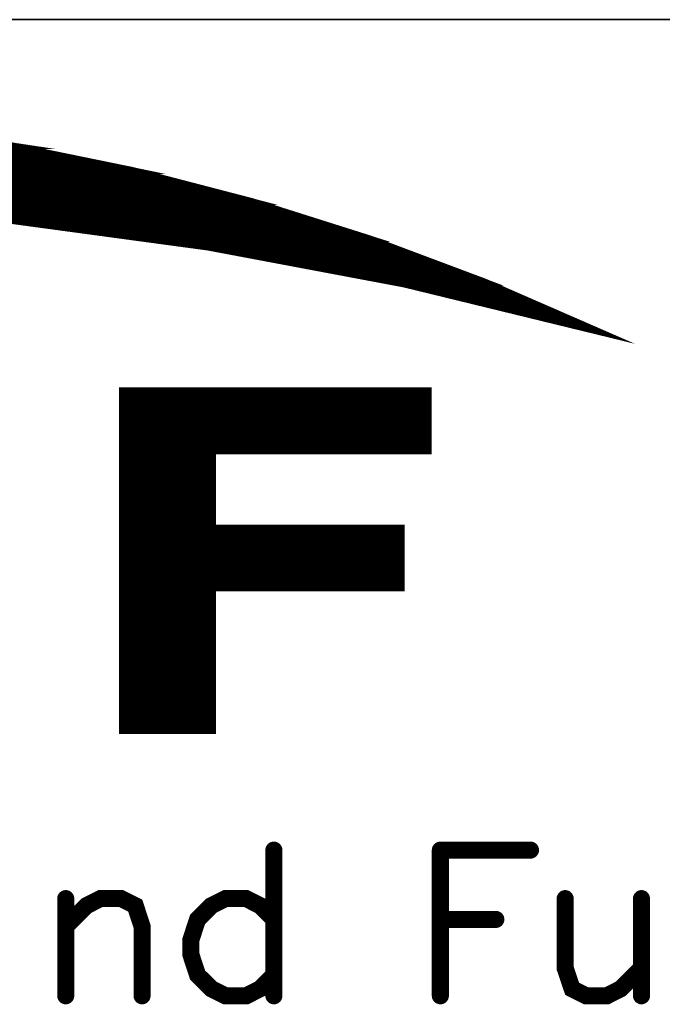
# Model space of a CAD drawing. Header units: millimetres. Extents: x 4497 to 13960, y 12291 to 16372.
# Tile 67 of 217: x 4899 to 4907, y 14625 to 14638. Entities that reach past the tile are written whole.
import ezdxf

# ---------------------------------------------------------------- set-up
doc = ezdxf.new("R2010")
doc.units = ezdxf.units.MM
doc.header["$LTSCALE"] = 0.8
doc.layers.get('0').update_dxf_attribs({"linetype": 'CONTINUOUS', "lineweight": 0})

# ---------------------------------------------------------------- blocks, each defined once
blk = doc.blocks.new('SMOOTH_0$0254')
at = {"const_width": 0.0127}
blk.add_lwpolyline([(-0.00635, 0, 1), (0.00635, 0, 1)], format="xyb", close=True, dxfattribs=at)
blk = doc.blocks.new('SMOOTH_0$064516')
at = {"const_width": 0.0323}
blk.add_lwpolyline([(-0.0161, 0, 1), (0.0161, 0, 1)], format="xyb", close=True, dxfattribs=at)
blk = doc.blocks.new('logo')
at = {"color": 7}
for points, const_width in [([(-3424.695, 5347.387), (-3418.607, 5346.142), (-3412.596, 5344.579), (-3406.679, 5342.707), (-3400.866, 5340.526), (-3395.172, 5338.044), (-3404.927, 5340.423), (-3414.785, 5342.278), (-3424.738, 5343.626)], 0.338), ([(-3421.603, 5346.729), (-3469.272, 5346.729)], 0.338), ([(-3470.624, 5346.391), (-3420.251, 5346.391)], 0.338), ([(-3418.222, 5345.884), (-3472.483, 5345.884)], 0.338), ([(-3475.526, 5345.207), (-3415.518, 5345.207)], 0.338), ([(-3474.343, 5345.546), (-3416.87, 5345.546)], 0.338), ([(-3416.194, 5345.376), (-3417.124, 5345.376)], 0.338), ([(-3476.202, 5344.954), (-3414.588, 5344.954)], 0.338), ([(-3430.731, 5344.362), (-3412.137, 5344.362)], 0.338), ([(-3411.63, 5344.193), (-3429.463, 5344.193)], 0.338), ([(-3411.123, 5344.024), (-3427.519, 5344.024)], 0.338), ([(-3410.616, 5343.855), (-3425.406, 5343.855)], 0.338), ([(-3409.263, 5343.348), (-3422.279, 5343.348)], 0.338), ([(-3408.587, 5343.179), (-3420.082, 5343.179)], 0.338), ([(-3407.911, 5343.01), (-3418.898, 5343.01)], 0.338), ([(-3406.39, 5342.503), (-3415.264, 5342.503)], 0.338), ([(-3405.037, 5341.996), (-3412.982, 5341.996)], 0.338), ([(-3411.63, 5341.827), (-3410.954, 5341.827)], 0.338), ([(-3404.192, 5341.658), (-3411.292, 5341.658)], 0.338), ([(-3404.53, 5341.827), (-3410.109, 5341.827)], 0.338), ([(-3403.685, 5341.489), (-3409.855, 5341.489)], 0.338), ([(-3402.84, 5341.151), (-3408.756, 5341.151)], 0.338), ([(-3403.178, 5341.32), (-3403.77, 5341.32)], 0.338), ([(-3402.333, 5340.982), (-3406.981, 5340.982)], 0.338), ([(-3401.995, 5340.813), (-3406.136, 5340.813)], 0.338), ([(-3402.417, 5340.644), (-3401.403, 5340.643)], 0.338), ([(-3403.516, 5340.305), (-3400.642, 5340.305)], 0.338), ([(-3400.304, 5340.136), (-3403.009, 5340.136)], 0.338), ([(-3399.797, 5339.967), (-3402.417, 5339.967)], 0.338), ([(-3399.29, 5339.798), (-3401.826, 5339.798)], 0.338), ([(-3399.121, 5339.629), (-3401.15, 5339.629)], 0.338), ([(-3398.783, 5339.46), (-3400.389, 5339.46)], 0.338), ([(-3398.276, 5339.291), (-3399.544, 5339.291)], 0.338), ([(-3398.952, 5339.122), (-3397.769, 5339.122)], 0.338), ([(-3398.445, 5338.953), (-3397.431, 5338.953)], 0.338), ([(-3397.6, 5338.784), (-3397.093, 5338.784)], 0.338), ([(-3419.067, 5334.896), (-3403.77, 5334.896)], 0.338), ([(-3419.067, 5334.643), (-3403.77, 5334.643)], 0.338), ([(-3419.067, 5334.389), (-3403.77, 5334.389)], 0.338), ([(-3419.067, 5334.136), (-3403.77, 5334.136)], 0.338), ([(-3419.067, 5333.882), (-3403.77, 5333.882)], 0.338), ([(-3419.067, 5333.628), (-3403.77, 5333.628)], 0.338), ([(-3419.067, 5333.375), (-3403.77, 5333.375)], 0.338), ([(-3419.067, 5333.121), (-3403.77, 5333.121)], 0.338), ([(-3419.067, 5332.868), (-3403.77, 5332.868)], 0.338), ([(-3419.067, 5332.614), (-3403.77, 5332.614)], 0.338), ([(-3419.067, 5332.361), (-3403.77, 5332.361)], 0.338), ([(-3419.067, 5332.107), (-3403.77, 5332.107)], 0.338), ([(-3419.067, 5331.769), (-3414.588, 5331.769)], 0.338), ([(-3419.067, 5331.515), (-3414.588, 5331.515)], 0.338), ([(-3419.067, 5331.262), (-3414.588, 5331.262)], 0.338), ([(-3419.067, 5331.008), (-3414.588, 5331.008)], 0.338), ([(-3419.067, 5330.755), (-3414.588, 5330.755)], 0.338), ([(-3419.067, 5330.501), (-3414.588, 5330.501)], 0.338), ([(-3419.067, 5330.248), (-3414.588, 5330.248)], 0.338), ([(-3419.067, 5329.994), (-3414.588, 5329.994)], 0.338), ([(-3419.067, 5329.741), (-3414.588, 5329.741)], 0.338), ([(-3419.067, 5329.487), (-3414.588, 5329.487)], 0.338), ([(-3419.067, 5329.233), (-3414.588, 5329.233)], 0.338), ([(-3419.067, 5328.98), (-3414.588, 5328.98)], 0.338), ([(-3419.067, 5328.726), (-3414.588, 5328.726)], 0.338), ([(-3419.067, 5328.473), (-3414.588, 5328.473)], 0.338), ([(-3419.067, 5328.219), (-3414.588, 5328.219)], 0.338), ([(-3419.067, 5327.797), (-3405.206, 5327.797)], 0.338), ([(-3418.983, 5328.05), (-3405.122, 5328.05)], 0.338), ([(-3419.067, 5327.543), (-3405.206, 5327.543)], 0.338), ([(-3419.067, 5327.29), (-3405.206, 5327.29)], 0.338), ([(-3419.067, 5327.036), (-3405.206, 5327.036)], 0.338), ([(-3419.067, 5326.782), (-3405.206, 5326.782)], 0.338), ([(-3419.067, 5326.529), (-3405.206, 5326.529)], 0.338), ([(-3419.067, 5326.275), (-3405.206, 5326.275)], 0.338), ([(-3419.067, 5326.022), (-3405.206, 5326.022)], 0.338), ([(-3419.067, 5325.768), (-3405.206, 5325.768)], 0.338), ([(-3419.067, 5325.515), (-3405.206, 5325.515)], 0.338), ([(-3419.067, 5325.261), (-3405.206, 5325.261)], 0.338), ([(-3419.067, 5324.923), (-3414.588, 5324.923)], 0.338), ([(-3419.067, 5324.669), (-3414.588, 5324.669)], 0.338), ([(-3419.067, 5324.416), (-3414.588, 5324.416)], 0.338), ([(-3419.067, 5324.162), (-3414.588, 5324.162)], 0.338), ([(-3419.067, 5323.909), (-3414.588, 5323.909)], 0.338), ([(-3419.067, 5323.655), (-3414.588, 5323.655)], 0.338), ([(-3419.067, 5323.402), (-3414.588, 5323.402)], 0.338), ([(-3419.067, 5323.148), (-3414.588, 5323.148)], 0.338), ([(-3419.067, 5322.895), (-3414.588, 5322.895)], 0.338), ([(-3419.067, 5322.641), (-3414.588, 5322.641)], 0.338), ([(-3419.067, 5322.387), (-3414.588, 5322.387)], 0.338), ([(-3419.067, 5322.134), (-3414.588, 5322.134)], 0.338), ([(-3419.067, 5321.88), (-3414.588, 5321.88)], 0.338), ([(-3419.067, 5321.627), (-3414.588, 5321.627)], 0.338), ([(-3419.067, 5321.373), (-3414.588, 5321.373)], 0.338), ([(-3419.067, 5321.12), (-3414.588, 5321.12)], 0.338), ([(-3419.067, 5320.866), (-3414.588, 5320.866)], 0.338), ([(-3419.067, 5320.613), (-3414.588, 5320.613)], 0.338), ([(-3419.067, 5320.359), (-3414.588, 5320.359)], 0.338), ([(-3419.067, 5320.105), (-3414.588, 5320.105)], 0.338), ([(-3419.067, 5319.852), (-3414.588, 5319.852)], 0.338), ([(-3419.067, 5319.598), (-3414.588, 5319.598)], 0.338), ([(-3419.067, 5319.345), (-3414.588, 5319.345)], 0.338), ([(-3419.067, 5319.091), (-3414.588, 5319.091)], 0.338), ([(-3419.067, 5318.838), (-3414.588, 5318.838)], 0.338), ([(-3419.067, 5318.584), (-3414.588, 5318.584)], 0.338), ([(-3419.067, 5318.331), (-3414.588, 5318.331)], 0.338), ([(-3419.067, 5318.077), (-3414.588, 5318.077)], 0.338), ([(-3411.479, 5311.965), (-3411.479, 5304.641)], 0.859), ([(-3403.107, 5311.965), (-3398.573, 5311.965)], 0.859), ([(-3403.107, 5311.965), (-3403.107, 5304.641)], 0.859), ([(-3421.947, 5308.127), (-3420.899, 5309.175), (-3420.204, 5309.527), (-3419.156, 5309.527), (-3418.452, 5309.175), (-3418.109, 5308.127), (-3418.109, 5304.641)], 0.859), ([(-3421.947, 5309.527), (-3421.947, 5304.641)], 0.859), ([(-3411.479, 5308.479), (-3412.175, 5309.175), (-3412.87, 5309.527), (-3413.918, 5309.527), (-3414.622, 5309.175), (-3415.318, 5308.479), (-3415.661, 5307.431), (-3415.661, 5306.736), (-3415.318, 5305.688), (-3414.622, 5304.993), (-3413.918, 5304.641), (-3412.87, 5304.641), (-3412.175, 5304.993), (-3411.479, 5305.688)], 0.859), ([(-3396.83, 5309.527), (-3396.83, 5306.032), (-3396.478, 5304.993), (-3395.782, 5304.641), (-3394.734, 5304.641), (-3394.039, 5304.993), (-3392.991, 5306.032)], 0.859), ([(-3392.991, 5309.527), (-3392.991, 5304.641)], 0.859), ([(-3403.107, 5308.479), (-3400.316, 5308.479)], 0.859)]:
    blk.add_lwpolyline(points, dxfattribs=dict(at, const_width=const_width))
at = {"color": 7, "const_width": 0.338}
for points in [[(-3465.91, 5347.379), (-3461.851, 5348.057), (-3429.228, 5348.057), (-3424.695, 5347.379)], [(-3467.914, 5347.044), (-3465.91, 5347.379), (-3424.695, 5347.379), (-3423.06, 5347.044)], [(-3472.036, 5346.133), (-3467.922, 5347.044), (-3423.06, 5347.044), (-3418.615, 5346.133)], [(-3473.976, 5345.704), (-3472.036, 5346.133), (-3418.607, 5346.133), (-3416.958, 5345.704)], [(-3477.436, 5344.751), (-3473.976, 5345.704), (-3416.958, 5345.704), (-3413.297, 5344.751)], [(-3438.577, 5344.571), (-3444.771, 5344.751), (-3413.297, 5344.751), (-3412.604, 5344.571)], [(-3434.742, 5344.459), (-3438.577, 5344.571), (-3412.604, 5344.571), (-3412.251, 5344.459)], [(-3424.738, 5343.635), (-3434.733, 5344.459), (-3412.251, 5344.459), (-3409.642, 5343.635)], [(-3417.781, 5342.699), (-3424.729, 5343.635), (-3409.642, 5343.635), (-3406.679, 5342.699)], [(-3414.785, 5342.295), (-3417.781, 5342.699), (-3406.679, 5342.699), (-3405.603, 5342.295)], [(-3405.382, 5340.517), (-3414.785, 5342.295), (-3405.603, 5342.295), (-3400.866, 5340.517)], [(-3404.927, 5340.432), (-3405.382, 5340.517), (-3400.866, 5340.517), (-3400.669, 5340.432)], [(-3395.275, 5338.079), (-3404.919, 5340.432), (-3400.669, 5340.432), (-3395.275, 5338.079)], [(-3419.096, 5332.033), (-3419.096, 5335.065), (-3403.708, 5335.065), (-3403.708, 5332.033)], [(-3419.096, 5328.152), (-3419.096, 5332.033), (-3414.562, 5332.033), (-3414.562, 5328.152)], [(-3419.096, 5325.147), (-3419.096, 5328.152), (-3405.065, 5328.152), (-3405.065, 5325.147)], [(-3419.096, 5317.968), (-3419.096, 5325.147), (-3414.562, 5325.147), (-3414.562, 5317.968)]]:
    blk.add_lwpolyline(points, close=True, dxfattribs=at)
at = {"color": 7, "xscale": 13.31, "yscale": 13.31, "zscale": 13.31}
for name, p in [('SMOOTH_0$0254', (-3423.06, 5347.044)), ('SMOOTH_0$0254', (-3423.06, 5347.044)), ('SMOOTH_0$0254', (-3421.603, 5346.729)), ('SMOOTH_0$0254', (-3420.251, 5346.391)), ('SMOOTH_0$0254', (-3418.615, 5346.133)), ('SMOOTH_0$0254', (-3418.607, 5346.142)), ('SMOOTH_0$0254', (-3418.607, 5346.133)), ('SMOOTH_0$0254', (-3418.222, 5345.884)), ('SMOOTH_0$0254', (-3416.958, 5345.704)), ('SMOOTH_0$0254', (-3416.958, 5345.704)), ('SMOOTH_0$0254', (-3417.124, 5345.376)), ('SMOOTH_0$0254', (-3416.87, 5345.546)), ('SMOOTH_0$0254', (-3416.194, 5345.376)), ('SMOOTH_0$0254', (-3415.518, 5345.207)), ('SMOOTH_0$0254', (-3414.588, 5344.954)), ('SMOOTH_0$0254', (-3413.297, 5344.751)), ('SMOOTH_0$0254', (-3413.297, 5344.751)), ('SMOOTH_0$0254', (-3412.604, 5344.571)), ('SMOOTH_0$0254', (-3412.604, 5344.571)), ('SMOOTH_0$0254', (-3412.596, 5344.579)), ('SMOOTH_0$0254', (-3412.251, 5344.459)), ('SMOOTH_0$0254', (-3412.251, 5344.459)), ('SMOOTH_0$0254', (-3412.137, 5344.362)), ('SMOOTH_0$0254', (-3411.63, 5344.193)), ('SMOOTH_0$0254', (-3411.123, 5344.024)), ('SMOOTH_0$0254', (-3410.616, 5343.855)), ('SMOOTH_0$0254', (-3409.642, 5343.635)), ('SMOOTH_0$0254', (-3409.642, 5343.635)), ('SMOOTH_0$0254', (-3422.279, 5343.348)), ('SMOOTH_0$0254', (-3420.082, 5343.179)), ('SMOOTH_0$0254', (-3409.263, 5343.348)), ('SMOOTH_0$0254', (-3408.587, 5343.179)), ('SMOOTH_0$0254', (-3418.898, 5343.01)), ('SMOOTH_0$0254', (-3417.781, 5342.699)), ('SMOOTH_0$0254', (-3417.781, 5342.699)), ('SMOOTH_0$0254', (-3407.911, 5343.01)), ('SMOOTH_0$0254', (-3406.679, 5342.707)), ('SMOOTH_0$0254', (-3406.679, 5342.699)), ('SMOOTH_0$0254', (-3406.679, 5342.699)), ('SMOOTH_0$0254', (-3415.264, 5342.503)), ('SMOOTH_0$0254', (-3414.785, 5342.295)), ('SMOOTH_0$0254', (-3414.785, 5342.295)), ('SMOOTH_0$0254', (-3414.785, 5342.278)), ('SMOOTH_0$0254', (-3406.39, 5342.503)), ('SMOOTH_0$0254', (-3405.603, 5342.295)), ('SMOOTH_0$0254', (-3405.603, 5342.295)), ('SMOOTH_0$0254', (-3412.982, 5341.996)), ('SMOOTH_0$0254', (-3411.63, 5341.827)), ('SMOOTH_0$0254', (-3411.292, 5341.658)), ('SMOOTH_0$0254', (-3410.954, 5341.827)), ('SMOOTH_0$0254', (-3410.109, 5341.827)), ('SMOOTH_0$0254', (-3405.037, 5341.996)), ('SMOOTH_0$0254', (-3404.53, 5341.827)), ('SMOOTH_0$0254', (-3404.192, 5341.658)), ('SMOOTH_0$0254', (-3409.855, 5341.489)), ('SMOOTH_0$0254', (-3408.756, 5341.151)), ('SMOOTH_0$0254', (-3403.77, 5341.32)), ('SMOOTH_0$0254', (-3403.685, 5341.489)), ('SMOOTH_0$0254', (-3403.178, 5341.32)), ('SMOOTH_0$0254', (-3402.84, 5341.151)), ('SMOOTH_0$0254', (-3406.981, 5340.982)), ('SMOOTH_0$0254', (-3406.136, 5340.813)), ('SMOOTH_0$0254', (-3402.417, 5340.644)), ('SMOOTH_0$0254', (-3402.333, 5340.982)), ('SMOOTH_0$0254', (-3401.995, 5340.813)), ('SMOOTH_0$0254', (-3401.403, 5340.643)), ('SMOOTH_0$0254', (-3405.382, 5340.517)), ('SMOOTH_0$0254', (-3405.382, 5340.517)), ('SMOOTH_0$0254', (-3404.927, 5340.432)), ('SMOOTH_0$0254', (-3404.927, 5340.423)), ('SMOOTH_0$0254', (-3404.919, 5340.432)), ('SMOOTH_0$0254', (-3403.516, 5340.305)), ('SMOOTH_0$0254', (-3403.009, 5340.136)), ('SMOOTH_0$0254', (-3400.866, 5340.526)), ('SMOOTH_0$0254', (-3400.866, 5340.517)), ('SMOOTH_0$0254', (-3400.866, 5340.517)), ('SMOOTH_0$0254', (-3400.669, 5340.432)), ('SMOOTH_0$0254', (-3400.669, 5340.432)), ('SMOOTH_0$0254', (-3400.642, 5340.305)), ('SMOOTH_0$0254', (-3400.304, 5340.136)), ('SMOOTH_0$0254', (-3402.417, 5339.967)), ('SMOOTH_0$0254', (-3401.826, 5339.798)), ('SMOOTH_0$0254', (-3401.15, 5339.629)), ('SMOOTH_0$0254', (-3399.797, 5339.967)), ('SMOOTH_0$0254', (-3399.29, 5339.798)), ('SMOOTH_0$0254', (-3399.121, 5339.629)), ('SMOOTH_0$0254', (-3400.389, 5339.46)), ('SMOOTH_0$0254', (-3399.544, 5339.291)), ('SMOOTH_0$0254', (-3398.783, 5339.46)), ('SMOOTH_0$0254', (-3398.276, 5339.291)), ('SMOOTH_0$0254', (-3398.952, 5339.122)), ('SMOOTH_0$0254', (-3398.445, 5338.953)), ('SMOOTH_0$0254', (-3397.769, 5339.122)), ('SMOOTH_0$0254', (-3397.6, 5338.784)), ('SMOOTH_0$0254', (-3397.431, 5338.953)), ('SMOOTH_0$0254', (-3397.093, 5338.784)), ('SMOOTH_0$0254', (-3395.275, 5338.079)), ('SMOOTH_0$0254', (-3395.275, 5338.079)), ('SMOOTH_0$0254', (-3395.172, 5338.044)), ('SMOOTH_0$0254', (-3419.096, 5335.065)), ('SMOOTH_0$0254', (-3419.067, 5334.896)), ('SMOOTH_0$0254', (-3403.77, 5334.896)), ('SMOOTH_0$0254', (-3403.708, 5335.065)), ('SMOOTH_0$0254', (-3419.067, 5334.643)), ('SMOOTH_0$0254', (-3419.067, 5334.389)), ('SMOOTH_0$0254', (-3403.77, 5334.643)), ('SMOOTH_0$0254', (-3403.77, 5334.389)), ('SMOOTH_0$0254', (-3419.067, 5334.136)), ('SMOOTH_0$0254', (-3419.067, 5333.882)), ('SMOOTH_0$0254', (-3403.77, 5334.136)), ('SMOOTH_0$0254', (-3403.77, 5333.882)), ('SMOOTH_0$0254', (-3419.067, 5333.628)), ('SMOOTH_0$0254', (-3419.067, 5333.375)), ('SMOOTH_0$0254', (-3403.77, 5333.628)), ('SMOOTH_0$0254', (-3403.77, 5333.375)), ('SMOOTH_0$0254', (-3419.067, 5333.121)), ('SMOOTH_0$0254', (-3419.067, 5332.868)), ('SMOOTH_0$0254', (-3403.77, 5333.121)), ('SMOOTH_0$0254', (-3403.77, 5332.868)), ('SMOOTH_0$0254', (-3419.067, 5332.614)), ('SMOOTH_0$0254', (-3419.067, 5332.361)), ('SMOOTH_0$0254', (-3403.77, 5332.614)), ('SMOOTH_0$0254', (-3403.77, 5332.361)), ('SMOOTH_0$0254', (-3419.096, 5332.033)), ('SMOOTH_0$0254', (-3419.096, 5332.033)), ('SMOOTH_0$0254', (-3419.067, 5332.107)), ('SMOOTH_0$0254', (-3419.067, 5331.769)), ('SMOOTH_0$0254', (-3414.588, 5331.769)), ('SMOOTH_0$0254', (-3414.562, 5332.033)), ('SMOOTH_0$0254', (-3403.77, 5332.107)), ('SMOOTH_0$0254', (-3403.708, 5332.033)), ('SMOOTH_0$0254', (-3419.067, 5331.515)), ('SMOOTH_0$0254', (-3419.067, 5331.262)), ('SMOOTH_0$0254', (-3414.588, 5331.515)), ('SMOOTH_0$0254', (-3414.588, 5331.262)), ('SMOOTH_0$0254', (-3419.067, 5331.008)), ('SMOOTH_0$0254', (-3419.067, 5330.755)), ('SMOOTH_0$0254', (-3414.588, 5331.008)), ('SMOOTH_0$0254', (-3414.588, 5330.755)), ('SMOOTH_0$0254', (-3419.067, 5330.501)), ('SMOOTH_0$0254', (-3419.067, 5330.248)), ('SMOOTH_0$0254', (-3414.588, 5330.501)), ('SMOOTH_0$0254', (-3414.588, 5330.248)), ('SMOOTH_0$0254', (-3419.067, 5329.994)), ('SMOOTH_0$0254', (-3419.067, 5329.741)), ('SMOOTH_0$0254', (-3414.588, 5329.994)), ('SMOOTH_0$0254', (-3414.588, 5329.741)), ('SMOOTH_0$0254', (-3419.067, 5329.487)), ('SMOOTH_0$0254', (-3419.067, 5329.233)), ('SMOOTH_0$0254', (-3414.588, 5329.487)), ('SMOOTH_0$0254', (-3414.588, 5329.233)), ('SMOOTH_0$0254', (-3419.067, 5328.98)), ('SMOOTH_0$0254', (-3414.588, 5328.98)), ('SMOOTH_0$0254', (-3419.067, 5328.726)), ('SMOOTH_0$0254', (-3419.067, 5328.473)), ('SMOOTH_0$0254', (-3414.588, 5328.726)), ('SMOOTH_0$0254', (-3414.588, 5328.473)), ('SMOOTH_0$0254', (-3419.096, 5328.152)), ('SMOOTH_0$0254', (-3419.096, 5328.152)), ('SMOOTH_0$0254', (-3419.067, 5328.219)), ('SMOOTH_0$0254', (-3419.067, 5327.797)), ('SMOOTH_0$0254', (-3418.983, 5328.05)), ('SMOOTH_0$0254', (-3414.588, 5328.219)), ('SMOOTH_0$0254', (-3414.562, 5328.152)), ('SMOOTH_0$0254', (-3405.206, 5327.797)), ('SMOOTH_0$0254', (-3405.122, 5328.05)), ('SMOOTH_0$0254', (-3405.065, 5328.152)), ('SMOOTH_0$0254', (-3419.067, 5327.543)), ('SMOOTH_0$0254', (-3419.067, 5327.29)), ('SMOOTH_0$0254', (-3405.206, 5327.543)), ('SMOOTH_0$0254', (-3405.206, 5327.29)), ('SMOOTH_0$0254', (-3419.067, 5327.036)), ('SMOOTH_0$0254', (-3419.067, 5326.782)), ('SMOOTH_0$0254', (-3405.206, 5327.036)), ('SMOOTH_0$0254', (-3405.206, 5326.782)), ('SMOOTH_0$0254', (-3419.067, 5326.529)), ('SMOOTH_0$0254', (-3419.067, 5326.275)), ('SMOOTH_0$0254', (-3405.206, 5326.529)), ('SMOOTH_0$0254', (-3405.206, 5326.275)), ('SMOOTH_0$0254', (-3419.067, 5326.022)), ('SMOOTH_0$0254', (-3419.067, 5325.768)), ('SMOOTH_0$0254', (-3405.206, 5326.022)), ('SMOOTH_0$0254', (-3405.206, 5325.768)), ('SMOOTH_0$0254', (-3419.067, 5325.515)), ('SMOOTH_0$0254', (-3405.206, 5325.515)), ('SMOOTH_0$0254', (-3419.096, 5325.147)), ('SMOOTH_0$0254', (-3419.096, 5325.147)), ('SMOOTH_0$0254', (-3419.067, 5325.261)), ('SMOOTH_0$0254', (-3419.067, 5324.923)), ('SMOOTH_0$0254', (-3414.588, 5324.923)), ('SMOOTH_0$0254', (-3414.562, 5325.147)), ('SMOOTH_0$0254', (-3405.206, 5325.261)), ('SMOOTH_0$0254', (-3405.065, 5325.147)), ('SMOOTH_0$0254', (-3419.067, 5324.669)), ('SMOOTH_0$0254', (-3419.067, 5324.416)), ('SMOOTH_0$0254', (-3414.588, 5324.669)), ('SMOOTH_0$0254', (-3414.588, 5324.416)), ('SMOOTH_0$0254', (-3419.067, 5324.162)), ('SMOOTH_0$0254', (-3419.067, 5323.909)), ('SMOOTH_0$0254', (-3414.588, 5324.162)), ('SMOOTH_0$0254', (-3414.588, 5323.909)), ('SMOOTH_0$0254', (-3419.067, 5323.655)), ('SMOOTH_0$0254', (-3419.067, 5323.402)), ('SMOOTH_0$0254', (-3414.588, 5323.655)), ('SMOOTH_0$0254', (-3414.588, 5323.402)), ('SMOOTH_0$0254', (-3419.067, 5323.148)), ('SMOOTH_0$0254', (-3419.067, 5322.895)), ('SMOOTH_0$0254', (-3414.588, 5323.148)), ('SMOOTH_0$0254', (-3414.588, 5322.895)), ('SMOOTH_0$0254', (-3419.067, 5322.641)), ('SMOOTH_0$0254', (-3419.067, 5322.387)), ('SMOOTH_0$0254', (-3414.588, 5322.641)), ('SMOOTH_0$0254', (-3414.588, 5322.387)), ('SMOOTH_0$0254', (-3419.067, 5322.134)), ('SMOOTH_0$0254', (-3419.067, 5321.88)), ('SMOOTH_0$0254', (-3414.588, 5322.134)), ('SMOOTH_0$0254', (-3414.588, 5321.88)), ('SMOOTH_0$0254', (-3419.067, 5321.627)), ('SMOOTH_0$0254', (-3419.067, 5321.373)), ('SMOOTH_0$0254', (-3414.588, 5321.627)), ('SMOOTH_0$0254', (-3414.588, 5321.373)), ('SMOOTH_0$0254', (-3419.067, 5321.12)), ('SMOOTH_0$0254', (-3419.067, 5320.866)), ('SMOOTH_0$0254', (-3414.588, 5321.12)), ('SMOOTH_0$0254', (-3414.588, 5320.866)), ('SMOOTH_0$0254', (-3419.067, 5320.613)), ('SMOOTH_0$0254', (-3419.067, 5320.359)), ('SMOOTH_0$0254', (-3414.588, 5320.613)), ('SMOOTH_0$0254', (-3414.588, 5320.359)), ('SMOOTH_0$0254', (-3419.067, 5320.105)), ('SMOOTH_0$0254', (-3419.067, 5319.852)), ('SMOOTH_0$0254', (-3414.588, 5320.105)), ('SMOOTH_0$0254', (-3414.588, 5319.852)), ('SMOOTH_0$0254', (-3419.067, 5319.598)), ('SMOOTH_0$0254', (-3419.067, 5319.345)), ('SMOOTH_0$0254', (-3414.588, 5319.598)), ('SMOOTH_0$0254', (-3414.588, 5319.345)), ('SMOOTH_0$0254', (-3419.067, 5319.091)), ('SMOOTH_0$0254', (-3419.067, 5318.838)), ('SMOOTH_0$0254', (-3414.588, 5319.091)), ('SMOOTH_0$0254', (-3414.588, 5318.838)), ('SMOOTH_0$0254', (-3419.067, 5318.584)), ('SMOOTH_0$0254', (-3414.588, 5318.584)), ('SMOOTH_0$0254', (-3419.096, 5317.968)), ('SMOOTH_0$0254', (-3419.067, 5318.331)), ('SMOOTH_0$0254', (-3419.067, 5318.077)), ('SMOOTH_0$0254', (-3414.588, 5318.331)), ('SMOOTH_0$0254', (-3414.588, 5318.077)), ('SMOOTH_0$0254', (-3414.562, 5317.968)), ('SMOOTH_0$064516', (-3411.479, 5311.965)), ('SMOOTH_0$064516', (-3403.107, 5311.965)), ('SMOOTH_0$064516', (-3403.107, 5311.965)), ('SMOOTH_0$064516', (-3398.573, 5311.965)), ('SMOOTH_0$064516', (-3421.947, 5309.527)), ('SMOOTH_0$064516', (-3420.899, 5309.175)), ('SMOOTH_0$064516', (-3420.204, 5309.527)), ('SMOOTH_0$064516', (-3419.156, 5309.527)), ('SMOOTH_0$064516', (-3418.452, 5309.175)), ('SMOOTH_0$064516', (-3414.622, 5309.175)), ('SMOOTH_0$064516', (-3413.918, 5309.527)), ('SMOOTH_0$064516', (-3412.87, 5309.527)), ('SMOOTH_0$064516', (-3412.175, 5309.175)), ('SMOOTH_0$064516', (-3396.83, 5309.527)), ('SMOOTH_0$064516', (-3392.991, 5309.527)), ('SMOOTH_0$064516', (-3415.318, 5308.479)), ('SMOOTH_0$064516', (-3411.479, 5308.479)), ('SMOOTH_0$064516', (-3403.107, 5308.479)), ('SMOOTH_0$064516', (-3400.316, 5308.479)), ('SMOOTH_0$064516', (-3421.947, 5308.127)), ('SMOOTH_0$064516', (-3418.109, 5308.127)), ('SMOOTH_0$064516', (-3415.661, 5307.431)), ('SMOOTH_0$064516', (-3415.661, 5306.736)), ('SMOOTH_0$064516', (-3396.83, 5306.032)), ('SMOOTH_0$064516', (-3392.991, 5306.032)), ('SMOOTH_0$064516', (-3415.318, 5305.688)), ('SMOOTH_0$064516', (-3411.479, 5305.688)), ('SMOOTH_0$064516', (-3414.622, 5304.993)), ('SMOOTH_0$064516', (-3412.175, 5304.993)), ('SMOOTH_0$064516', (-3396.478, 5304.993)), ('SMOOTH_0$064516', (-3394.039, 5304.993)), ('SMOOTH_0$064516', (-3421.947, 5304.641)), ('SMOOTH_0$064516', (-3418.109, 5304.641)), ('SMOOTH_0$064516', (-3413.918, 5304.641)), ('SMOOTH_0$064516', (-3412.87, 5304.641)), ('SMOOTH_0$064516', (-3411.479, 5304.641)), ('SMOOTH_0$064516', (-3403.107, 5304.641)), ('SMOOTH_0$064516', (-3395.782, 5304.641)), ('SMOOTH_0$064516', (-3394.734, 5304.641)), ('SMOOTH_0$064516', (-3392.991, 5304.641))]:
    blk.add_blockref(name, p, dxfattribs=at)

msp = doc.modelspace()

# ---------------------------------------------------------------- linework, layer by layer
at = {"color": 7, "linetype": 'Continuous', "lineweight": 35}
msp.add_line((4856.368, 14637.566), (4931.827, 14637.566), dxfattribs=at)

# ---------------------------------------------------------------- block references
at = {"color": 3, "linetype": 'Continuous', "xscale": 0.2477402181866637, "yscale": 0.2477402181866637, "zscale": 0.2477402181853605}
msp.add_blockref('logo', (5747.272, 13311.235), dxfattribs=at)

doc.saveas('drawing.dxf')
